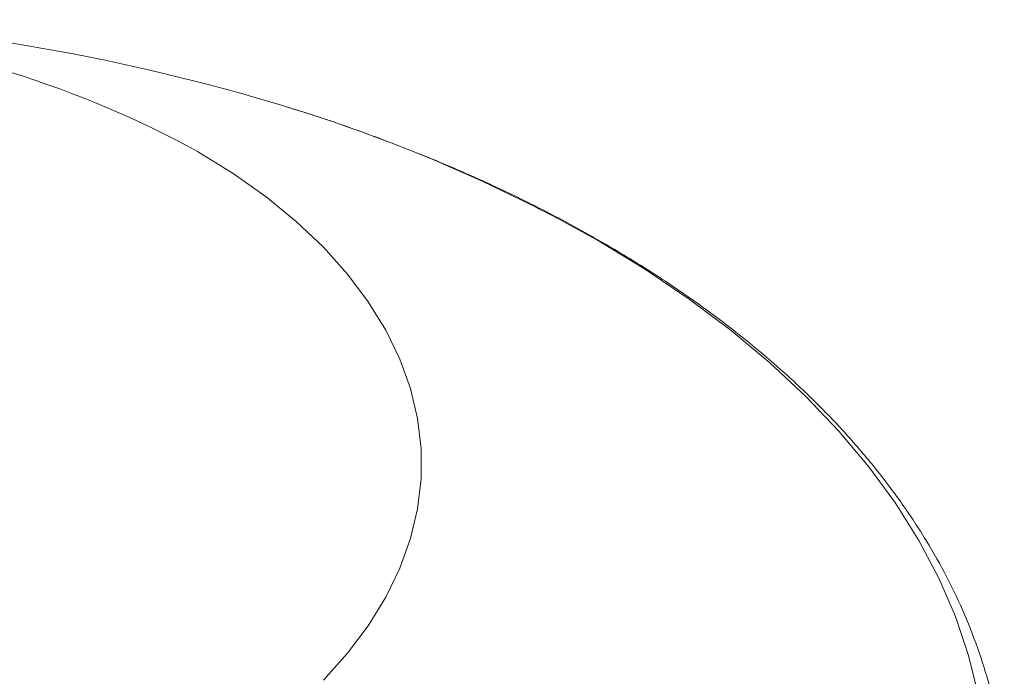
# Model space of a CAD drawing. Header units: millimetres. Extents: x 0 to 210, y 0 to 297.
# Tile 9 of 10: x 134.53 to 145.47, y 171.2 to 178.49. Entities that reach past the tile are written whole.
import ezdxf

# ---------------------------------------------------------------- set-up
doc = ezdxf.new("R2010")
doc.units = ezdxf.units.MM

msp = doc.modelspace()

# ---------------------------------------------------------------- linework, layer by layer
at = {"color": 7, "linetype": 'Continuous', "lineweight": 15, "flags": 128}
msp.add_lwpolyline([(137.904, 171.155), (138.171, 171.453), (138.402, 171.76), (138.597, 172.076), (138.753, 172.399), (138.871, 172.727), (138.95, 173.059), (138.99, 173.393), (138.99, 173.728), (138.95, 174.062), (138.871, 174.394), (138.753, 174.722), (138.597, 175.045), (138.402, 175.36), (138.171, 175.668), (137.904, 175.965), (137.602, 176.252), (137.268, 176.525), (136.902, 176.785), (136.505, 177.03), (136.505, 177.03)], dxfattribs=at)
at = {"color": 8, "linetype": 'Continuous', "lineweight": 15, "flags": 128}
msp.add_lwpolyline([(145.18, 170.994), (145.073, 171.43), (144.927, 171.861), (144.742, 172.287), (144.52, 172.708), (144.261, 173.121), (143.965, 173.526), (143.633, 173.922), (143.267, 174.307), (142.867, 174.681), (142.434, 175.042), (141.969, 175.39), (141.474, 175.724), (140.949, 176.043), (140.949, 176.043)], dxfattribs=at)
at = {"color": 7, "linetype": 'Continuous', "lineweight": 15}
for centre, radius, start, end in [((130.717, 155.234), 23.3, 73.2049, 86.6658), ((131.027, 166.985), 11.442, 61.3902, 83.8466)]:
    msp.add_arc(centre, radius, start, end, dxfattribs=at)
at = {"color": 8, "linetype": 'Continuous', "lineweight": 15}
msp.add_arc((132.526, 161.186), 17.078, 60.4484, 73.2463, dxfattribs=at)
at = {"color": 7, "linetype": 'Continuous', "lineweight": 15}
msp.add_open_spline([(145.471, 170.18), (145.471, 170.18), (145.463, 170.325), (145.415, 170.612), (145.325, 171.04), (145.196, 171.465), (145.034, 171.885), (144.837, 172.301), (144.606, 172.71), (144.342, 173.113), (144.045, 173.507), (143.716, 173.893), (143.355, 174.268), (142.964, 174.632), (142.543, 174.985), (142.094, 175.324), (141.617, 175.65), (141.114, 175.961), (140.587, 176.257), (140.036, 176.538), (139.463, 176.801), (138.869, 177.049), (138.255, 177.277), (137.785, 177.439), (137.515, 177.519), (137.462, 177.535)], degree=3, knots=[0, 0, 0, 0, 0.000094, 0.046043, 0.092043, 0.138147, 0.184397, 0.230821, 0.277434, 0.324236, 0.371214, 0.418348, 0.465613, 0.512983, 0.560431, 0.607934, 0.655473, 0.70303, 0.750592, 0.79815, 0.845695, 0.893226, 0.940739, 0.988234, 1, 1, 1, 1], dxfattribs=at)

doc.saveas('drawing.dxf')
